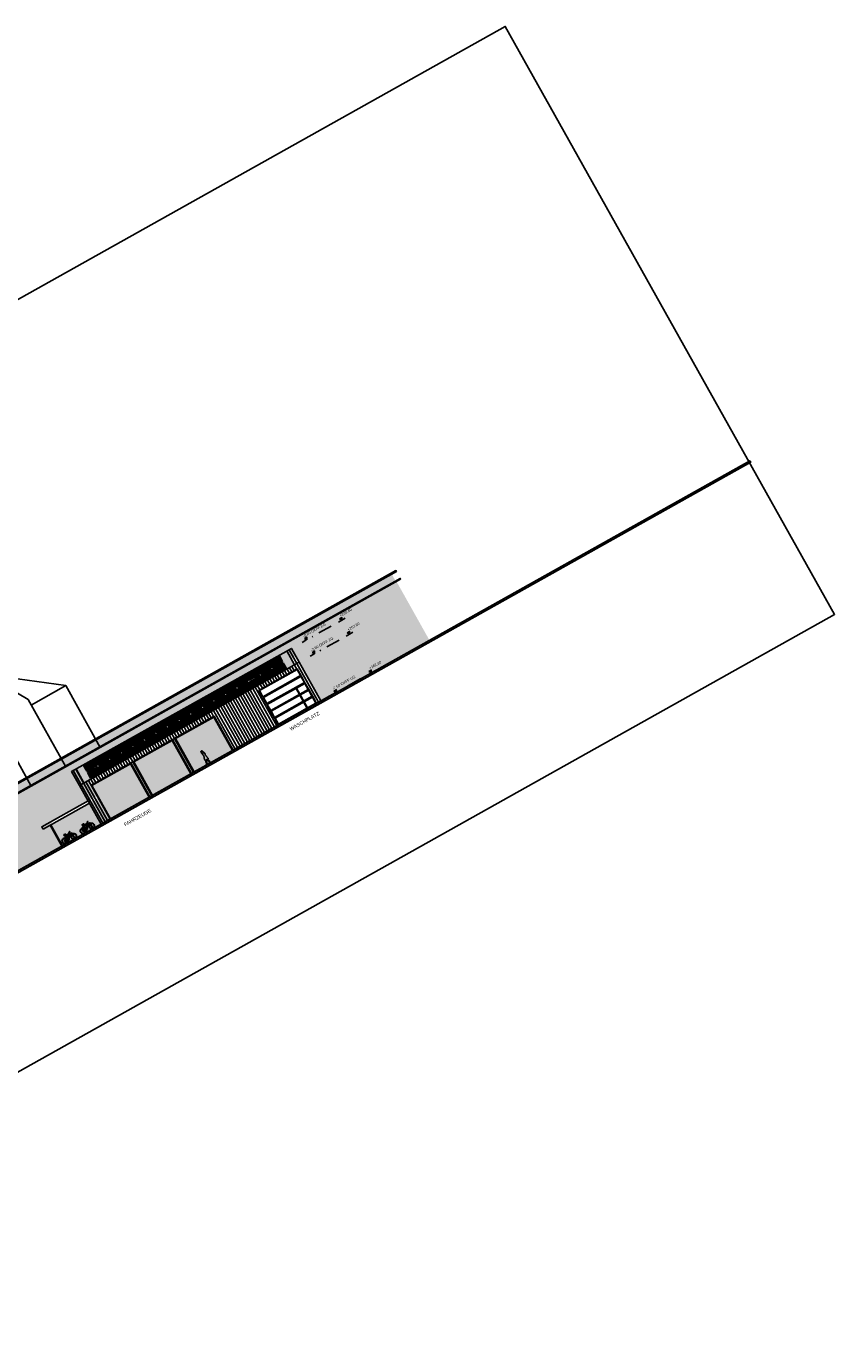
# Model space of a CAD drawing. Header units: metres. Extents: x -141 to 670, y -272 to 642.
# Tile 21 of 34: x 502 to 593, y -196 to -47. Entities that reach past the tile are written whole.
import ezdxf

# ---------------------------------------------------------------- set-up
doc = ezdxf.new("R2010")
doc.units = ezdxf.units.M
doc.header["$LTSCALE"] = 0.05
doc.linetypes.add('STRICHPUNKT2', pattern=[12.7, 6.35, -3.175, 0, -3.175])
for name, color, linetype in [('_Beschriftung', 8, 'Continuous'), ('_Text', 251, 'Continuous'), ('L_Building', 7, 'Continuous'), ('L_Furniture', 253, 'Continuous'), ('Line 0.05', 9, 'Continuous'), ('Line 0.10', 1, 'Continuous'), ('Line 0.15', 8, 'Continuous'), ('Linie 0.15', 8, 'Continuous'), ('Linie 0.25', 2, 'Continuous')]:
    doc.layers.add(name, color=color, linetype=linetype)
doc.layers.add('_Hilfe', color=40, linetype='Continuous', plot=False)
doc.layers.add('F_Gebäude', color=251, linetype='Continuous', transparency=0.5)
doc.layers.add('F_Schatten', color=250, linetype='Continuous', transparency=0.6)
doc.layers.add('H_Hatch', color=7, linetype='Continuous', true_color=0x919191)
doc.styles.add('Wettbewerb 1', font='QUAYBK_EURO.ttf')

# ---------------------------------------------------------------- blocks, each defined once
blk = doc.blocks.new('VELO_coupe')
for p, q in [((-1084, 329), (-751, 786)), ((-671, 292), (-1076, 313)), ((-747, 763), (-1064, 333)), ((-1064, 333), (-670, 325)), ((-1043, 385), (-1047, 385)), ((-1044, 216), (-708, 210)), ((-682, 406), (-1024, 386)), ((-667, 329), (-758, 825)), ((-650, 317), (-745, 142)), ((-635, 341), (-725, 825)), ((-724, 142), (-633, 308)), ((-235, 808), (-721, 808)), ((-227, 775), (-715, 775)), ((-687, 209), (-642, 208)), ((-633, 308), (-650, 317)), ((-205, 691), (-629, 338)), ((-608, 308), (-197, 658)), ((-550, 492), (-600, 399)), ((-584, 390), (-533, 483)), ((-533, 483), (-550, 492))]:
    blk.add_line(p, q)
for points in [[(0, 0), (-920, 0), (-920, 712), (0, 712)], [(-651, 946), (-690, 956), (-795, 954), (-864, 963), (-883, 942), (-867, 908), (-805, 877), (-762, 905), (-697, 916), (-635, 915), (-636, 932)], [(-38, 0), (-881, 0), (-881, 674), (-38, 674)], [(-700, 108), (-700, 142), (-783, 142), (-783, 108)], [(-142, 650), (-192, 842), (-242, 833), (-190, 635)]]:
    blk.add_lwpolyline(points, close=True)
for points in [[(-750, 825), (-765, 899)], [(-725, 825), (-758, 825)], [(-733, 825), (-748, 899)], [(-508, 467), (-508, 500), (-592, 500), (-592, 467), (-564, 467)], [(-542, 467), (-508, 467)], [(-164, 950), (-208, 950), (-247, 936), (-225, 842)], [(-200, 842), (-209, 878), (-187, 924), (-164, 929)], [(-10, 324), (-75, 425), (-117, 525), (-145, 637), (-145, 645), (-183, 633), (-150, 525), (-92, 417), (-18, 313)]]:
    blk.add_lwpolyline(points)
for centre, radius in [((-142, 942), 25), ((0, 308), 18.5)]:
    blk.add_circle(centre, radius)
for centre, radius, start, end in [((-1075, 317), 317, 56.54772, 356.35021), ((-1075, 317), 275, 56.9407, 356.25212), ((-1042, 301), 84.4, 93.36646, 268.8767), ((-1076, 323), 10, 143.95626, 266.99754), ((-1075, 317), 275, 2.29336, 53.72068), ((-1075, 317), 317, 1.8404, 53.70248), ((-642, 308), 100, 187.34008, 234.89767), ((-642, 308), 100, 112.85408, 169.55247), ((-642, 308), 100, 245.58493, 27.84964), ((-642, 308), 33.3, 254.06767, 221.5622), ((-642, 308), 100, 48.17323, 93.22186), ((0, 308), 308, 122.07305, 115.45624), ((0, 308), 267, 124.48112, 117.20941), ((0, 308), 33.3, 145.94812, 122.73523)]:
    blk.add_arc(centre, radius, start, end)
blk = doc.blocks.new('A$C3c538b1d')
at = {"layer": 'Line 0.15', "color": 251}
for points in [[(-57.22, 0), (-43.13, 0), (-43.13, 0.3), (-57.22, 0.3)], [(-52.83, 0), (-52.73, 0), (-52.73, -2.71), (-52.83, -2.71)], [(-47.95, 0), (-47.85, 0), (-47.85, -2.71), (-47.95, -2.71)], [(-6, 0), (0, 0), (0, 0.3), (-6, 0.3)], [(-5.09, 0), (-4.99, 0), (-4.99, -2.71), (-5.09, -2.71)]]:
    blk.add_lwpolyline(points, close=True, dxfattribs=at)
at = {"layer": 'L_Furniture', "transparency": 33554687, "xscale": 0.001044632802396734, "yscale": 0.001044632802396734, "zscale": 0.001044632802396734}
for p in [(-3.38, -2.71), (-1.03, -2.71)]:
    blk.add_blockref('VELO_coupe', p, dxfattribs=at)
blk = doc.blocks.new('Gate_LAG_Var2b')
at = {"layer": 'H_Hatch', "transparency": 33554687}
blk.add_hatch(color=251, dxfattribs=at).paths.add_polyline_path([(0, 0), (0.08, 0), (0.08, 4.32), (5.07, 4.32), (5.07, 0), (5.15, 0), (5.15, 4.4), (0, 4.4)])
at = {"layer": 'H_Hatch', "transparency": 33554610}
blk.add_hatch(color=251, dxfattribs=at).paths.add_polyline_path([(5.07, 4.32), (0.08, 4.32), (0.08, 0), (5.07, 0)])
at = {"layer": 'Line 0.10'}
for points in [[(5.15, 4.4), (0, 4.4), (0, 0), (5.15, 0)], [(5.07, 4.32), (0.08, 4.32), (0.08, 0), (5.07, 0)]]:
    blk.add_lwpolyline(points, close=True, dxfattribs=at)
blk = doc.blocks.new('pv 3')
at = {"layer": 'F_Gebäude', "transparency": 33554687}
blk.add_hatch(color=169, dxfattribs=at).paths.add_polyline_path([(0.73, 1.35), (0, 1.35), (0, 0), (0.73, 0)])
at = {"layer": 'Linie 0.25', "color": 251}
blk.add_lwpolyline([(0, 1.35), (0.73, 1.35), (0.73, 0), (0, 0)], close=True, dxfattribs=at)
blk = doc.blocks.new('*U151')
at = {"rotation": 299.2604005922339}
blk.add_blockref('pv 3', (-0.77, -0.01), dxfattribs=at)
blk = doc.blocks.new('*U152')
at = {"layer": 'Line 0.10', "color": 0, "linetype": 'ByBlock', "lineweight": -2, "transparency": 16777216}
for p in [(19.19, 11.78), (20.5, 12.52), (20.94, 11.73), (16.57, 10.32), (17.88, 11.05), (18.32, 10.26), (19.63, 11), (13.95, 8.85), (15.26, 9.58), (15.7, 8.8), (17.01, 9.53), (11.34, 7.38), (12.65, 8.12), (13.09, 7.33), (14.39, 8.06), (8.72, 5.92), (10.03, 6.65), (10.47, 5.87), (11.78, 6.6), (6.1, 4.45), (7.41, 5.18), (7.85, 4.4), (9.16, 5.13), (3.49, 2.98), (4.79, 3.72), (5.23, 2.93), (6.54, 3.67), (0.87, 1.52), (2.18, 2.25), (2.62, 1.47), (3.93, 2.2), (-0.44, 0.79), (0, 0), (1.31, 0.73)]:
    blk.add_blockref('*U151', p, dxfattribs=at)
blk = doc.blocks.new('Gate_Var2b')
at = {"layer": 'Line 0.05'}
for points in [[(4.96, 4.25), (0, 4.25), (0, 3.4), (4.96, 3.4)], [(4.96, 3.4), (0, 3.4), (0, 2.55), (4.96, 2.55)], [(4.91, 4.2), (0.05, 4.2), (0.05, 3.45), (4.91, 3.45)], [(4.91, 3.35), (0.05, 3.35), (0.05, 2.6), (4.91, 2.6)], [(4.96, 2.55), (0, 2.55), (0, 1.7), (4.96, 1.7)], [(4.96, 1.7), (0, 1.7), (0, 0.85), (4.96, 0.85)], [(4.91, 2.5), (0.05, 2.5), (0.05, 1.75), (4.91, 1.75)], [(4.91, 1.65), (0.05, 1.65), (0.05, 0.9), (4.91, 0.9)], [(4.96, 0.85), (0, 0.85), (0, 0), (4.96, 0)], [(4.91, 0.8), (0.05, 0.8), (0.05, 0.05), (4.91, 0.05)]]:
    blk.add_lwpolyline(points, close=True, dxfattribs=at)
at = {"layer": 'Line 0.10'}
for points in [[(3.76, 2.55), (4.96, 2.55), (4.96, 0), (3.76, 0)], [(3.81, 2.5), (4.91, 2.5), (4.91, 0.05), (3.81, 0.05)]]:
    blk.add_lwpolyline(points, close=True, dxfattribs=at)
blk = doc.blocks.new('005')
for points, knots in [([(-0.39, 0), (-0.39, 0), (-0.39, -0.01), (-0.39, -0.01), (-0.37, -0.01), (-0.34, -0.01), (-0.33, 0), (-0.32, 0), (-0.31, 0), (-0.29, -0.01), (-0.25, -0.01), (-0.17, -0.01), (-0.15, 0), (-0.16, 0.02), (-0.17, 0.02), (-0.18, 0.03), (-0.22, 0.03), (-0.23, 0.04), (-0.24, 0.05), (-0.25, 0.05), (-0.26, 0.05), (-0.28, 0.07), (-0.3, 0.11), (-0.3, 0.14), (-0.3, 0.19), (-0.28, 0.26), (-0.28, 0.29), (-0.26, 0.36), (-0.26, 0.39), (-0.23, 0.42), (-0.22, 0.44), (-0.21, 0.46), (-0.21, 0.49), (-0.19, 0.5), (-0.18, 0.52), (-0.18, 0.53), (-0.17, 0.53), (-0.15, 0.52), (-0.15, 0.52), (-0.12, 0.52), (-0.1, 0.52), (-0.1, 0.51), (-0.1, 0.49), (-0.09, 0.44), (-0.09, 0.38), (-0.08, 0.31), (-0.06, 0.26), (-0.03, 0.18), (-0.01, 0.14), (0, 0.1), (0, 0.08), (0, 0.07), (0, 0.07), (-0.01, 0.06), (-0.01, 0.04), (-0.01, 0.02), (-0.01, 0.01), (0, 0), (0.02, -0.01), (0.04, -0.01), (0.05, 0), (0.06, 0), (0.08, 0), (0.13, -0.01), (0.16, -0.02), (0.22, -0.01), (0.24, 0), (0.24, 0.02), (0.23, 0.03), (0.21, 0.03), (0.17, 0.03), (0.16, 0.04), (0.15, 0.05), (0.14, 0.05), (0.13, 0.05), (0.1, 0.07), (0.09, 0.09), (0.08, 0.1), (0.05, 0.16), (0.04, 0.2), (0.03, 0.28), (0.02, 0.34), (0.01, 0.37), (0, 0.41), (0, 0.44), (0.01, 0.49), (0.01, 0.52), (0.01, 0.53), (0, 0.54), (0.02, 0.54), (0.03, 0.55), (0.03, 0.56), (0.02, 0.61), (0, 0.72), (-0.03, 0.81), (-0.06, 0.9), (-0.08, 0.93), (-0.08, 0.97), (-0.09, 1.04), (-0.09, 1.08), (-0.08, 1.14), (-0.07, 1.16), (-0.07, 1.19), (-0.08, 1.2), (-0.07, 1.2), (-0.07, 1.24), (-0.07, 1.29), (-0.06, 1.32), (-0.05, 1.34), (-0.05, 1.37), (-0.06, 1.39), (-0.06, 1.4), (-0.05, 1.41), (-0.05, 1.41), (-0.04, 1.41), (-0.04, 1.42), (-0.05, 1.43), (-0.05, 1.43), (-0.05, 1.44), (-0.05, 1.44), (-0.05, 1.47), (-0.04, 1.47), (-0.03, 1.47), (-0.03, 1.48), (-0.04, 1.49), (-0.04, 1.51), (-0.04, 1.51), (-0.04, 1.52), (-0.03, 1.53), (-0.04, 1.54), (-0.04, 1.56), (-0.04, 1.58), (-0.04, 1.59), (-0.04, 1.59), (-0.04, 1.61), (-0.05, 1.62), (-0.07, 1.63), (-0.09, 1.64), (-0.11, 1.65), (-0.14, 1.66), (-0.18, 1.65), (-0.21, 1.62), (-0.23, 1.58), (-0.25, 1.52), (-0.27, 1.44), (-0.29, 1.4), (-0.32, 1.35), (-0.34, 1.31), (-0.35, 1.25), (-0.34, 1.21), (-0.34, 1.18), (-0.34, 1.15), (-0.33, 1.15), (-0.33, 1.14), (-0.32, 1.15), (-0.32, 1.16), (-0.32, 1.16), (-0.31, 1.15), (-0.3, 1.11), (-0.3, 1.06), (-0.3, 1.01), (-0.31, 0.96), (-0.34, 0.87), (-0.35, 0.79), (-0.37, 0.7), (-0.38, 0.6), (-0.39, 0.56), (-0.39, 0.54), (-0.38, 0.54), (-0.35, 0.53), (-0.33, 0.53), (-0.31, 0.53), (-0.31, 0.5), (-0.32, 0.46), (-0.35, 0.41), (-0.37, 0.35), (-0.37, 0.3), (-0.37, 0.17), (-0.37, 0.13), (-0.38, 0.09), (-0.38, 0.07), (-0.39, 0.06), (-0.39, 0.05), (-0.4, 0.03), (-0.4, 0.01), (-0.39, 0)], [0, 0, 0, 0, 0.17724, 0.26868, 0.530269, 1.072213, 1.072213, 1.072213, 1.36438, 1.767629, 2.143066, 2.596089, 2.845331, 3.088498, 3.260741, 3.493729, 3.863701, 4.136526, 4.136526, 4.136526, 4.384884, 4.644503, 5.027554, 5.339283, 5.750956, 6.215168, 6.588152, 7.065362, 7.34673, 7.680813, 8.005559, 8.261335, 8.549233, 8.794768, 9.122736, 9.122736, 9.122736, 9.282668, 9.557956, 9.804833, 9.804833, 9.804833, 10.088183, 10.499084, 10.950797, 11.425373, 11.850205, 12.316847, 12.703473, 13.075213, 13.398789, 13.398789, 13.398789, 13.62853, 13.990603, 14.30583, 14.30583, 14.30583, 14.589069, 15.175865, 15.175865, 15.175865, 15.492213, 15.928835, 16.335344, 16.82586, 17.09573, 17.359022, 17.545521, 17.79779, 18.198383, 18.493788, 18.493788, 18.493788, 18.743397, 19.073074, 19.336862, 19.583868, 20.012749, 20.422511, 20.863723, 21.31523, 21.654657, 21.990026, 22.304799, 22.725227, 23.035404, 23.288944, 23.288944, 23.288944, 23.599023, 23.717009, 24.107353, 24.729941, 25.322727, 25.864087, 26.167772, 26.549253, 27.015197, 27.377652, 27.812705, 28.095048, 28.468892, 28.468892, 28.468892, 28.538939, 29.054361, 29.38675, 29.635275, 29.919712, 30.218694, 30.382158, 30.512846, 30.661397, 30.842433, 31.018108, 31.154677, 31.292399, 31.474664, 31.474664, 31.474664, 31.73497, 31.931743, 32.149143, 32.418587, 32.743179, 32.947186, 33.146143, 33.375129, 33.678197, 34.034147, 34.340527, 34.661449, 34.661449, 34.661449, 34.916522, 35.171927, 35.442837, 35.746355, 36.050631, 36.406066, 36.786413, 37.195418, 37.665532, 38.199332, 38.5977, 39.019452, 39.445467, 39.892392, 40.270226, 40.58426, 40.867152, 41.04438, 41.179631, 41.325756, 41.566701, 41.566701, 41.566701, 42.016132, 42.392707, 42.806319, 43.229619, 43.793033, 44.305295, 44.876092, 45.448664, 45.827652, 46.046427, 46.214432, 46.522192, 46.895003, 46.895003, 46.895003, 47.359235, 47.81303, 48.251464, 48.670926, 49.310397, 49.687674, 50.041253, 50.357878, 50.357878, 50.357878, 50.840111, 51.259949, 51.259949, 51.259949, 51.259949]), ([(-0.15, 1.38), (-0.15, 1.38), (-0.14, 1.39), (-0.14, 1.39), (-0.14, 1.39), (-0.14, 1.38), (-0.14, 1.38), (-0.13, 1.37), (-0.12, 1.36), (-0.11, 1.35), (-0.11, 1.33), (-0.11, 1.31), (-0.11, 1.29), (-0.12, 1.28), (-0.12, 1.29), (-0.13, 1.32), (-0.14, 1.33), (-0.15, 1.34), (-0.14, 1.35), (-0.14, 1.36), (-0.15, 1.37), (-0.15, 1.38)], [0, 0, 0, 0, 0.182794, 0.340101, 0.340101, 0.340101, 0.549184, 0.730519, 0.943407, 1.221432, 1.464438, 1.760748, 1.974322, 1.974322, 1.974322, 2.337764, 2.600805, 2.600805, 2.600805, 2.950492, 3.188677, 3.188677, 3.188677, 3.188677])]:
    blk.add_open_spline(points, degree=3, knots=knots)
blk = doc.blocks.new('vila')
at = {"layer": 'Linie 0.15'}
for points in [[(-15.39, -8), (-15.39, 0), (-9.19, 4), (-13.4, 0), (-13.4, -8)], [(-9.19, 4), (-5.23, 4), (0, 0), (0, -8)], [(-4.47, -8), (-4.47, 0.7), (-6.38, 4), (-6.86, 4), (-8.93, 0.7), (-8.93, -8)], [(-8.93, 0.7), (-6.86, 4)], [(-15.39, 0), (-8.93, 0)], [(-4.47, 0), (0, 0)]]:
    blk.add_lwpolyline(points, dxfattribs=at)

msp = doc.modelspace()

# ---------------------------------------------------------------- hatches: boundary and pattern name
msp.add_hatch(color=256).paths.add_polyline_path([(303.18, -253.17), (583.29, -96.24), (583.39, -96.42), (303.28, -253.35)])
at = {"layer": 'F_Gebäude', "true_color": 0x727430, "transparency": 33554585}
h = msp.add_hatch(dxfattribs=at)
h.set_pattern_fill('CROSS', color=67, scale=0.01, style=0)
h.set_pattern_definition([(29.2604, (376.227906, -97.61422), (0.024360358, 0.086435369), [0.03175, -0.09525]), (119.2604, (376.249515, -97.62031), (-0.086435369, 0.024360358), [0.03175, -0.09525])])
h.paths.add_polyline_path([(508.1, -132.63), (507.22, -131.06), (531, -117.72), (531.88, -119.29)])
at = {"layer": 'F_Schatten'}
msp.add_hatch(color=256, dxfattribs=at).paths.add_polyline_path([(508.88, -132.88), (522.79, -125.09), (522.97, -125.4), (509.38, -133), (511.36, -136.54), (511.03, -136.72)])
at = {"layer": 'H_Hatch', "true_color": 0xc8c92d, "transparency": 33554610}
for points in [[(456.73, -157.17), (543.32, -108.66), (543.37, -108.75), (456.78, -157.26)], [(520.23, -131.57), (520.45, -131.44), (518.3, -127.61), (518.08, -127.73)], [(515.52, -134.2), (515.74, -134.08), (513.59, -130.25), (513.37, -130.37)]]:
    msp.add_hatch(color=52, dxfattribs=at).paths.add_polyline_path(points)
at = {"layer": 'H_Hatch', "true_color": 0xc7c8ca, "transparency": 33554483}
msp.add_hatch(color=9, dxfattribs=at).paths.add_polyline_path([(456.78, -157.26), (542.84, -109.04), (543.28, -109.83), (457.22, -158.04)])
at = {"layer": 'H_Hatch', "true_color": 0xa8a8a8, "transparency": 33554534}
h = msp.add_hatch(dxfattribs=at)
h.set_pattern_fill('AR-B816', color=253, scale=0.0025, style=0)
h.set_pattern_definition([(29.2604, (338.6141, -118.69446), (-0.2483, 0.4431829), []), (119.2604, (338.6141, -118.69446), (-0.691483, 0.1948829), [0.508, -0.508])])
h.paths.add_polyline_path([(547.1, -116.51), (543.38, -109.88), (457.26, -158.14), (457.9, -159.27), (457.07, -159.73), (459.56, -164.18), (459.52, -164.21), (460.1, -165.25), (472.4, -158.36), (469.08, -152.43), (496.21, -137.23), (499.53, -143.16), (511.02, -136.73), (509.69, -134.36), (504.46, -137.3), (504.31, -137.04), (509.55, -134.11), (508.18, -131.66), (532.04, -118.29), (534.88, -123.36)])
at = {"layer": 'H_Hatch', "true_color": 0xc7c8ca}
h = msp.add_hatch(dxfattribs=at)
h.set_pattern_fill('ANSI31', color=9, scale=0.1, angle=45, style=0)
h.set_pattern_definition([(119.2604, (289.73616, -31.45373), (-0.2769893, -0.15518753), [])])
h.paths.add_polyline_path([(522.79, -125.09), (524.94, -128.93), (530.03, -126.08), (527.88, -122.24), (532.21, -119.82), (534.36, -123.65), (534.85, -123.38), (531.52, -117.44), (531, -117.73), (531.88, -119.31), (508.11, -132.63), (507.22, -131.06), (506.69, -131.35), (510.02, -137.29), (511.15, -136.65), (509, -132.81)])

# ---------------------------------------------------------------- linework, layer by layer
at = {"layer": '_Beschriftung'}
for points in [[(537.59, -114.04), (536.82, -114.47)], [(536.95, -114.1), (537.21, -114.26), (537.21, -113.96), (536.95, -114.1)], [(532.99, -116.32), (533.25, -116.47), (533.25, -116.17), (532.99, -116.32)], [(538.47, -115.61), (537.7, -116.05)], [(537.83, -115.68), (538.09, -115.83), (538.09, -115.53), (537.83, -115.68)], [(533.87, -117.89), (534.13, -118.05), (534.14, -117.75), (533.87, -117.89)], [(540.92, -119.98), (540.15, -120.41)], [(540.27, -120.04), (540.53, -120.19), (540.54, -119.89), (540.27, -120.04)], [(536.32, -122.26), (536.57, -122.41), (536.58, -122.11), (536.32, -122.26)]]:
    msp.add_lwpolyline(points, dxfattribs=at)
at = {"layer": '_Beschriftung', "linetype": 'STRICHPUNKT2', "ltscale": 5}
for points in [[(536.01, -114.92), (532.74, -116.76)], [(536.9, -116.5), (533.62, -118.33)], [(539.34, -120.86), (536.06, -122.7)]]:
    msp.add_lwpolyline(points, dxfattribs=at)
at = {"layer": '_Hilfe'}
msp.add_lwpolyline([(310.9, -271.58), (592.87, -113.61), (555.66, -47.19), (273.69, -205.17)], close=True, dxfattribs=at)
at = {"layer": 'L_Building'}
for points in [[(507.58, -132.93), (506.69, -131.35), (531.52, -117.44), (532.4, -119.01)], [(521.65, -130.77), (511.03, -136.72), (508.88, -132.88), (522.79, -125.09), (524.94, -128.93), (529.83, -126.19), (534.85, -123.38), (532.4, -119.01), (507.58, -132.93), (510.02, -137.29)]]:
    msp.add_lwpolyline(points, close=True, dxfattribs=at)
msp.add_lwpolyline([(391.54, -203.67), (536.78, -122.29)], dxfattribs=at)
at = {"layer": 'L_Furniture'}
for points in [[(456.78, -157.26), (543.37, -108.75), (543.32, -108.66), (456.73, -157.17)], [(457.22, -158.04), (543.81, -109.53), (543.85, -109.62), (457.27, -158.13)]]:
    msp.add_lwpolyline(points, close=True, dxfattribs=at)
at = {"layer": 'Line 0.05'}
msp.add_lwpolyline([(303.18, -253.17), (583.29, -96.24), (583.39, -96.42), (303.28, -253.35)], close=True, dxfattribs=at)
at = {"layer": 'Line 0.10'}
for points in [[(531.88, -119.31), (531, -117.73)], [(508.08, -132.64), (507.22, -131.06)]]:
    msp.add_lwpolyline(points, dxfattribs=at)

# ---------------------------------------------------------------- block references
for name, p, rotation in [('vila', (506.02, -121.65), 29.26040059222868), ('A$C3c538b1d', (508.7, -134.92), 29.2604005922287)]:
    msp.add_blockref(name, p, dxfattribs=dict(rotation=rotation))
at = {"layer": 'H_Hatch', "color": 52, "true_color": 0xc8c92d, "transparency": 33554610, "yscale": 1.05, "rotation": 29.2604005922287}
msp.add_blockref('Gate_Var2b', (530.03, -126.08), dxfattribs=at)
at = {"layer": 'Line 0.05', "color": 253, "true_color": 0xa8a8a8, "transparency": 33554534, "xscale": -1, "rotation": 29.26040059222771}
msp.add_blockref('005', (522.04, -130.54), dxfattribs=at)
at = {"layer": 'Line 0.10'}
msp.add_blockref('*U152', (509.25, -131.45), dxfattribs=at)
at = {"layer": 'Line 0.10', "rotation": 29.2604005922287}
for p in [(520.45, -131.44), (515.74, -134.08), (511.03, -136.72)]:
    msp.add_blockref('Gate_LAG_Var2b', p, dxfattribs=at)

# ---------------------------------------------------------------- texts
at = {"layer": '_Beschriftung', "char_height": 0.3, "attachment_point": 1, "rotation": 29.2604, "style": 'Wettbewerb 1'}
for s, insert, width in [('+269,60', (536.92, -113.63), 3.212), ('-0.80 OKFF EG', (532.77, -115.96), 3.6907), ('+267,80', (537.8, -115.21), 3.212), ('-2.60 OKFF ZG', (533.65, -117.53), 3.6907), ('+262,80', (540.24, -119.57), 3.212), ('-7.60 OKFF UG', (536.1, -121.89), 3.6907)]:
    msp.add_mtext(s, dxfattribs=dict(at, insert=insert, width=width))
at = {"layer": '_Text', "char_height": 0.4, "width": 3.4104, "attachment_point": 1, "rotation": 29.2604, "style": 'Wettbewerb 1'}
for s, insert in [('\\pxql;WASCHPLATZ', (531.26, -126.41)), ('\\pxql;FAHRZEUGE', (512.55, -137.2))]:
    msp.add_mtext(s, dxfattribs=dict(at, insert=insert))

doc.saveas('drawing.dxf')
